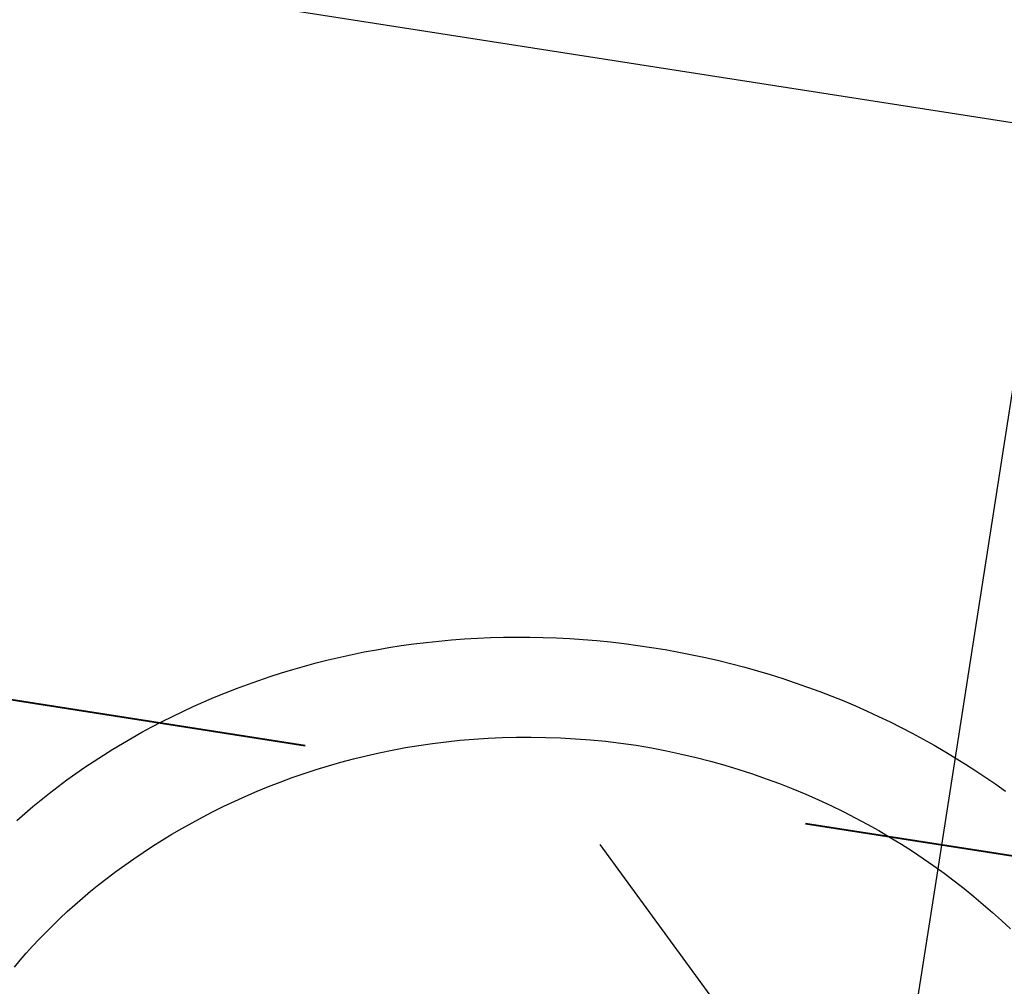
# Model space of a CAD drawing. Extents: x -38969 to 27108, y -24488 to 212598.
# Tile 170 of 256: x -8116 to -8087, y 38404 to 38432. Entities that reach past the tile are written whole.
import ezdxf
from ezdxf import colors
from ezdxf.entities.mleader import LeaderData, LeaderLine
from ezdxf.math import Vec2, Vec3

# ---------------------------------------------------------------- set-up
doc = ezdxf.new("R2010")
doc.units = 0
doc.header["$LTSCALE"] = 100
doc.header["$MEASUREMENT"] = 0
doc.linetypes.add('0.5_0.5', pattern=[1, 0.5, -0.5])
doc.layers.get('0').update_dxf_attribs({"linetype": 'CONTINUOUS'})
doc.layers.get('DEFPOINTS').update_dxf_attribs({"linetype": 'CONTINUOUS'})
for name, color, linetype in [('F_0-MEBLE', 5, 'CONTINUOUS'), ('F_1-DIM100', 6, 'CONTINUOUS'), ('F_1-TXT', 123, 'CONTINUOUS'), ('F_1-WYKONCZENIE ŚCIANY', 140, 'CONTINUOUS'), ('t_1-TXT', 123, 'CONTINUOUS')]:
    doc.layers.add(name, color=color, linetype=linetype)
doc.styles.add('ROMANS', font='ROMANS.shx', dxfattribs={"width": 0.8})
doc.styles.get("Standard").update_dxf_attribs({"font": 'romans.shx', "width": 0.7})
doc.dimstyles.new('DIM100', dxfattribs={"dimscale": 10, "dimtxt": 2, "dimasz": 1, "dimexe": 0, "dimexo": 0, "dimgap": 0.5, "dimtad": 1, "dimdec": 4, "dimrnd": 0.5, "dimdsep": 46, "dimtxsty": 'Standard', "dimblk1": 'TICK1', "dimblk2": 'TICK1', "dimsah": 1, "dimcen": 0, "dimse1": 1, "dimse2": 1, "dimclrd": 6, "dimclre": 6, "dimclrt": 123, "dimadec": 0, "dimazin": 0, "dimtfac": 1, "dimtdec": 4, "dimtmove": 2, "dimatfit": 3, "dimldrblk": 'TICK1', "dimfxl": 1, "dimtolj": 1, "dimarcsym": 0})

# ---------------------------------------------------------------- blocks, each defined once
blk = doc.blocks.new('TICK1')
at = {"color": 0}
for p, q in [((-1, -1), (1, 1)), ((0, -1), (0, 1)), ((0, 0), (-1, 0))]:
    blk.add_line(p, q, dxfattribs=at)
blk = doc.blocks.new('*D1562')
at = {"layer": 'DEFPOINTS', "color": 0}
for p in [(-8126.889, 39467.977), (-8025.372, 39452.161), (-8314.677, 38431.531)]:
    blk.add_point(p, dxfattribs=at)
at = {"layer": 'F_1-DIM100', "color": 6, "lineweight": -2, "transparency": 16777216}
for p, q in [((-8026.911, 39442.281), (-8102.393, 38957.792)), ((-8185.931, 38421.594), (-8111.219, 38901.142))]:
    blk.add_line(p, q, dxfattribs=at)
at = {"layer": 'F_1-DIM100', "color": 6, "lineweight": -2, "transparency": 16777216, "xscale": 10, "yscale": 10, "zscale": 10}
for p, rotation in [((-8025.372, 39452.161), 81.14470898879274), ((-8187.47, 38411.713), 261.1447089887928)]:
    blk.add_blockref('TICK1', p, dxfattribs=dict(at, rotation=rotation))
at = {"layer": 'F_1-DIM100', "color": 123, "transparency": 16777216, "insert": (-8115.452, 38930.814), "char_height": 20, "attachment_point": 5, "rotation": 81.1447}
blk.add_mtext('\\A1;1053', dxfattribs=at)
blk = doc.blocks.new('*D1563')
at = {"layer": 'DEFPOINTS', "color": 0}
for p in [(-8068.08, 38929.506), (-8149.668, 38405.823), (-8122.882, 38401.65)]:
    blk.add_point(p, dxfattribs=at)
at = {"layer": 'F_1-DIM100', "color": 6, "lineweight": -2, "transparency": 16777216}
blk.add_line((-8042.834, 38915.452), (-8121.343, 38411.531), dxfattribs=at)
at = {"layer": 'F_1-DIM100', "color": 6, "lineweight": -2, "transparency": 16777216, "xscale": 10, "yscale": 10, "zscale": 10}
for p, rotation in [((-8041.294, 38925.333), 81.14470898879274), ((-8122.882, 38401.65), 261.1447089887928)]:
    blk.add_blockref('TICK1', p, dxfattribs=dict(at, rotation=rotation))
at = {"layer": 'F_1-DIM100', "color": 123, "transparency": 16777216, "insert": (-8096.909, 38665.801), "char_height": 20, "attachment_point": 5, "rotation": 81.1447}
blk.add_mtext('\\A1;530', dxfattribs=at)
blk = doc.blocks.new('*D1574')
at = {"layer": 'DEFPOINTS', "color": 0}
for p in [(-8068.293, 38537.87), (-8047.62, 38534.65), (-8069.633, 38393.354)]:
    blk.add_point(p, dxfattribs=at)
at = {"layer": 'F_1-DIM100', "color": 6, "lineweight": -2, "transparency": 16777216}
blk.add_line((-8088.767, 38406.456), (-8069.832, 38527.99), dxfattribs=at)
at = {"layer": 'F_1-DIM100', "color": 6, "lineweight": -2, "transparency": 16777216, "xscale": 10, "yscale": 10, "zscale": 10}
for p, rotation in [((-8068.293, 38537.87), 81.14470898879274), ((-8090.306, 38396.575), 261.1447089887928)]:
    blk.add_blockref('TICK1', p, dxfattribs=dict(at, rotation=rotation))
at = {"layer": 'F_1-DIM100', "color": 123, "transparency": 16777216, "insert": (-8094.12, 38469.532), "char_height": 20, "attachment_point": 5, "rotation": 81.1447}
blk.add_mtext('\\A1;143', dxfattribs=at)
blk = doc.blocks.new('umyw szer 45')
for points in [[(17.779, -25.043), (17.577, -25.285), (17.37, -25.524), (17.159, -25.761), (16.942, -25.996), (16.721, -26.228), (16.494, -26.458), (16.263, -26.685), (16.028, -26.91), (15.787, -27.132), (15.542, -27.351), (15.293, -27.567), (15.039, -27.78), (14.78, -27.99), (14.517, -28.197), (14.249, -28.401), (13.977, -28.602), (13.701, -28.799), (13.42, -28.993), (13.135, -29.183), (12.846, -29.369), (12.553, -29.552), (12.256, -29.731), (11.954, -29.907), (11.649, -30.078), (11.339, -30.245), (11.026, -30.408), (10.709, -30.567), (10.387, -30.722), (10.062, -30.873), (9.734, -31.019), (9.401, -31.16), (9.065, -31.297), (8.725, -31.429), (8.381, -31.557), (8.034, -31.68), (7.684, -31.798), (7.33, -31.91), (6.972, -32.018), (6.611, -32.121), (6.247, -32.218), (5.88, -32.31), (5.509, -32.397), (5.135, -32.478), (4.758, -32.554), (4.378, -32.624), (3.994, -32.688), (3.608, -32.747), (3.218, -32.8), (2.826, -32.847), (2.431, -32.887), (2.032, -32.922), (1.631, -32.95), (1.228, -32.973), (0.821, -32.988), (0.412, -32.998), (0, -33.001), (0, -33.001), (-0.41, -32.998), (-0.818, -32.988), (-1.224, -32.973), (-1.626, -32.95), (-2.026, -32.922), (-2.424, -32.887), (-2.818, -32.847), (-3.21, -32.8), (-3.598, -32.747), (-3.984, -32.688), (-4.367, -32.624), (-4.747, -32.554), (-5.123, -32.478), (-5.497, -32.397), (-5.867, -32.31), (-6.235, -32.218), (-6.599, -32.121), (-6.959, -32.018), (-7.317, -31.91), (-7.671, -31.798), (-8.021, -31.68), (-8.369, -31.557), (-8.712, -31.429), (-9.052, -31.297), (-9.389, -31.16), (-9.721, -31.019), (-10.05, -30.873), (-10.376, -30.722), (-10.697, -30.567), (-11.015, -30.408)], [(17.179, -20.742), (17.04, -20.973), (16.895, -21.204), (16.743, -21.437), (16.585, -21.671), (16.42, -21.905), (16.248, -22.139), (16.07, -22.374), (15.885, -22.608), (15.694, -22.842), (15.497, -23.076), (15.293, -23.31), (15.083, -23.542), (14.866, -23.773), (14.643, -24.004), (14.414, -24.233), (14.179, -24.46), (13.937, -24.686), (13.689, -24.909), (13.435, -25.131), (13.175, -25.35), (12.909, -25.566), (12.637, -25.78), (12.359, -25.991), (12.075, -26.199), (11.785, -26.404), (11.489, -26.605), (11.187, -26.802), (10.879, -26.996), (10.565, -27.185), (10.245, -27.371), (9.92, -27.552), (9.589, -27.728), (9.252, -27.899), (8.91, -28.065), (8.562, -28.227), (8.208, -28.382), (7.849, -28.532), (7.484, -28.677), (7.114, -28.815), (6.738, -28.947), (6.356, -29.073), (5.969, -29.193), (5.577, -29.305), (5.18, -29.411), (4.777, -29.509), (4.368, -29.6), (3.955, -29.684), (3.536, -29.76), (3.112, -29.828), (2.683, -29.888), (2.248, -29.94), (1.809, -29.983), (1.364, -30.018), (0.915, -30.044), (0.46, -30.06), (0, -30.068), (0, -30.068), (-0.46, -30.06), (-0.915, -30.044), (-1.364, -30.018), (-1.809, -29.983), (-2.248, -29.94), (-2.683, -29.888), (-3.112, -29.828), (-3.536, -29.76), (-3.955, -29.684), (-4.368, -29.6), (-4.777, -29.509), (-5.18, -29.411), (-5.577, -29.305), (-5.969, -29.193), (-6.356, -29.073), (-6.738, -28.947), (-7.114, -28.815), (-7.484, -28.677), (-7.849, -28.532), (-8.208, -28.382), (-8.562, -28.227), (-8.91, -28.065), (-9.252, -27.899), (-9.589, -27.728), (-9.92, -27.552), (-10.245, -27.371), (-10.565, -27.185), (-10.879, -26.996), (-11.186, -26.802), (-11.488, -26.605), (-11.785, -26.404)]]:
    blk.add_lwpolyline(points)

msp = doc.modelspace()

# ---------------------------------------------------------------- linework, layer by layer
at = {"layer": 'F_0-MEBLE'}
msp.add_lwpolyline([(-8141.34908, 38387.32219), (-8133.65211, 38436.72621), (-8063.56503, 38425.80689), (-8071.262, 38376.40288)], close=True, dxfattribs=at)
at = {"layer": 'F_1-WYKONCZENIE ŚCIANY', "color": 200, "linetype": '0.5_0.5', "lineweight": 40, "ltscale": 0.3, "true_color": 0xba03fc}
msp.add_lwpolyline([(-7972.78725, 38904.53896), (-8029.28302, 38541.91349), (-8055.96119, 38546.06986), (-8077.73687, 38406.29976), (-8303.01918, 38441.39794), (-8239.98773, 38845.97356), (-8239.98773, 38845.97356), (-8211.97075, 39025.80417), (-8066.72295, 39003.17508), (-8079.49992, 38921.16442)], close=True, dxfattribs=at)

# ---------------------------------------------------------------- block references
at = {"layer": 'F_0-MEBLE', "rotation": 171.140504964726}
msp.add_blockref('umyw szer 45', (-8102.20461, 38381.22362), dxfattribs=at)

# ---------------------------------------------------------------- dimensions: what is measured, and where the dimension line sits
at = {"layer": 'F_1-DIM100'}
dim = msp.add_linear_dim(base=(-8025.37192, 39452.16131), p1=(-8314.67702, 38431.53115), p2=(-8126.88873, 39467.97727), angle=81.144709, dimstyle='DIM100', dxfattribs=at)
dim.commit()
dim.dimension.update_dxf_attribs({"geometry": '*D1562', "text_midpoint": (-8115.45157, 38930.81381), "dimtype": 160})
for base, p1, p2, picture, middle in [((-8122.88221, 38401.6502), (-8068.07973, 38929.50583), (-8149.66762, 38405.82327), '*D1563', (-8096.90947, 38665.80057)), ((-8068.29261, 38537.87042), (-8069.63311, 38393.35418), (-8047.61978, 38534.64966), '*D1574', (-8094.12049, 38469.53177))]:
    dim = msp.add_linear_dim(base=base, p1=p1, p2=p2, angle=81.144709, dimstyle='DIM100', dxfattribs=at)
    dim.commit()
    dim.dimension.update_dxf_attribs({"geometry": picture, "text_midpoint": middle})

# ---------------------------------------------------------------- leaders
at = {"layer": 'F_1-TXT'}
ml = msp.add_multileader_mtext('Standard', dxfattribs=at)
ml.set_content('skł. porządkowy', color=256, style='ROMANS')
ml.set_leader_properties()
ml.build(insert=Vec2(0, 0))
ml.multileader.update_dxf_attribs({"arrow_head_size": 6})
ctx = ml.context
ctx.base_point, ctx.char_height, ctx.arrow_head_size, ctx.landing_gap_size, ctx.plane_origin, ctx.plane_x_axis, ctx.plane_y_axis = Vec3(-8102.11473, 39084.89628), 20, 6, 3, Vec3(-7776.5826, 39225.78801), Vec3(0.15393942, 0.98808029), Vec3(-0.98808029, 0.15393942)
notes = []
notes.append((ctx, [(0, (0, 0, 0), (0, 0), (1, 0), 1, [])]))
ctx.mtext.insert, ctx.mtext.text_direction, ctx.mtext.rotation, ctx.mtext.flow_direction = Vec3(-8114.82732, 39089.91305), Vec3(0.15393942, 0.98808029), 1.41624234, 5
at = {"layer": 't_1-TXT', "ltscale": 0.6}
ml = msp.add_multileader_mtext('Standard', dxfattribs=at)
ml.set_content('ppp=297,30', color=256)
ml.set_leader_properties()
ml.build(insert=Vec2(0, 0))
ml.multileader.update_dxf_attribs({"dogleg_length": 0.36, "arrow_head_size": 0.09})
ctx = ml.context
ctx.base_point, ctx.char_height, ctx.arrow_head_size, ctx.landing_gap_size, ctx.plane_origin, ctx.plane_x_axis, ctx.plane_y_axis = Vec3(-32072.77193, 59913.30266), 100, 0.09, 0.045, Vec3(-30900.37988, 64272.54371), Vec3(0.08192707, 0.99663833), Vec3(-0.99663833, 0.08192707)
notes.append((ctx, [(0, (0, 0, 0), (0, 0), (1, 0), 1, [])]))
ctx.mtext.insert, ctx.mtext.text_direction, ctx.mtext.rotation, ctx.mtext.flow_direction = Vec3(-32139.2108, 59918.80931), Vec3(0.08192707, 0.99663833), 1.48877733, 5
ml = msp.add_multileader_mtext('Standard', dxfattribs=at)
ml.set_content('1kond.', color=256)
ml.set_leader_properties()
ml.build(insert=Vec2(0, 0))
ml.multileader.update_dxf_attribs({"dogleg_length": 0.36, "arrow_head_size": 0.09})
ctx = ml.context
ctx.base_point, ctx.char_height, ctx.arrow_head_size, ctx.landing_gap_size, ctx.plane_origin, ctx.plane_x_axis, ctx.plane_y_axis = Vec3(-32578.38797, 60152.18437), 100, 0.09, 0.045, Vec3(-31833.25262, 57759.6945), Vec3(0.08589852, 0.99630389), Vec3(-0.99630389, 0.08589852)
ctx.text_align_type = 2
notes.append((ctx, [(0, (0, 0, 0), (0, 0), (1, 0), 1, [])]))
ctx.mtext.insert, ctx.mtext.text_direction, ctx.mtext.rotation, ctx.mtext.alignment, ctx.mtext.flow_direction = Vec3(-32597.43945, 60513.29581), Vec3(0.08589852, 0.99630389), 1.48479182, 3, 5
for ctx, leaders in notes:
    for number, flags, end, landing, length, lines in leaders:
        leader = LeaderData()
        leader.index, (leader.has_last_leader_line, leader.has_dogleg_vector, leader.attachment_direction) = number, flags
        leader.last_leader_point, leader.dogleg_vector, leader.dogleg_length = Vec3(end), Vec3(landing), length
        for number, points, colour, breaks in lines:
            line = LeaderLine()
            line.index, line.vertices, line.color, line.breaks = number, Vec3.list(points), colors.encode_raw_color(colour), breaks
            leader.lines.append(line)
        ctx.leaders.append(leader)

doc.saveas('drawing.dxf')
